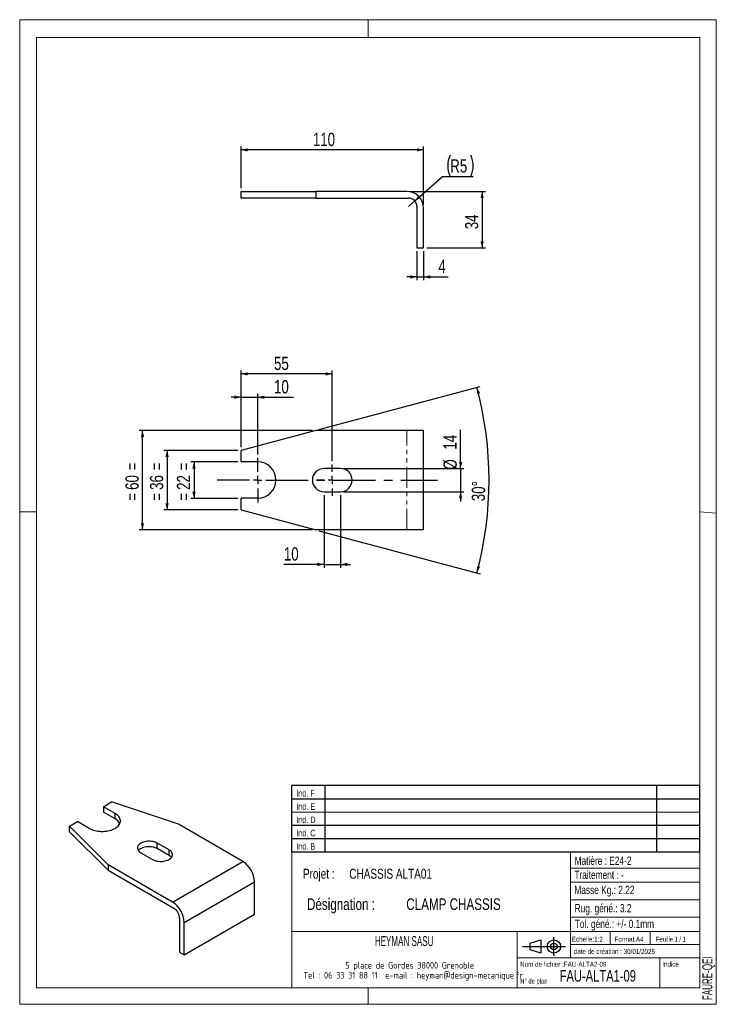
# Model space of a CAD drawing. Header units: millimetres. Extents: x 0 to 210, y 0 to 297.
import ezdxf

# ---------------------------------------------------------------- set-up
doc = ezdxf.new("R2010")
doc.units = ezdxf.units.MM
doc.linetypes.add('CENTERX2', pattern=[20.32, 12.7, -2.54, 2.54, -2.54])
doc.linetypes.add('PHANTOM', pattern=[12.7, 6.35, -1.27, 1.27, -1.27, 1.27, -1.27])
for name, color, linetype in [('COTES', 1, 'Continuous'), ('NOTES', 6, 'Continuous'), ('TRAIT-MIXTES', 3, 'CENTERX2')]:
    doc.layers.add(name, color=color, linetype=linetype)
doc.layers.add('TRAIT-FORT', color=4, linetype='Continuous', lineweight=25)
doc.styles.add('SLDTEXTSTYLE0', font='TXT', dxfattribs={"width": 0.75})
doc.styles.add('SLDTEXTSTYLE1', font='TXT', dxfattribs={"width": 0.605})
doc.styles.add('SLDTEXTSTYLE2', font='TXT', dxfattribs={"width": 0.692308})
doc.styles.add('SLDTEXTSTYLE3', font='TXT', dxfattribs={"width": 0.7})
doc.styles.add('SLDTEXTSTYLE4', font='TXT', dxfattribs={"width": 0.719016})
doc.styles.add('SLDTEXTSTYLE5', font='ISOCP3', dxfattribs={"width": 0.96})
doc.dimstyles.new('SLDDIMSTYLE0', dxfattribs={"dimtxt": 4, "dimasz": 2, "dimexe": 0, "dimexo": 0.0625, "dimgap": 1, "dimtad": 1, "dimdec": 1, "dimlfac": 2, "dimrnd": 1e-09, "dimzin": 12, "dimdsep": 46, "dimtxsty": 'SLDTEXTSTYLE0', "dimsah": 1, "dimcen": 0.09, "dimadec": 0, "dimazin": 3, "dimtfac": 1, "dimtdec": 1, "dimtmove": 0, "dimatfit": 0, "dimfxl": 1, "dimfrac": 2, "dimtolj": 1, "dimtzin": 12, "dimarcsym": 0})
doc.dimstyles.new('SLDDIMSTYLE1', dxfattribs={"dimtxt": 4, "dimasz": 2, "dimexe": 0, "dimexo": 0.0625, "dimgap": 1, "dimtad": 0, "dimtih": 1, "dimtoh": 1, "dimdec": 1, "dimlfac": 2, "dimrnd": 1e-09, "dimzin": 12, "dimdsep": 46, "dimtxsty": 'SLDTEXTSTYLE0', "dimsah": 1, "dimcen": 0, "dimadec": 0, "dimazin": 3, "dimtfac": 1, "dimtdec": 1, "dimtofl": 0, "dimtmove": 0, "dimatfit": 3, "dimfxl": 1, "dimfrac": 2, "dimtolj": 1, "dimtzin": 12, "dimarcsym": 0})
doc.dimstyles.new('SLDDIMSTYLE2', dxfattribs={"dimtxt": 4, "dimasz": 2, "dimexe": 0, "dimexo": 0.0625, "dimgap": 1, "dimtad": 1, "dimdec": 1, "dimlfac": 2, "dimrnd": 1e-09, "dimzin": 12, "dimdsep": 46, "dimtxsty": 'SLDTEXTSTYLE0', "dimsah": 1, "dimcen": 0.09, "dimadec": 0, "dimazin": 3, "dimtfac": 1, "dimtdec": 1, "dimtofl": 0, "dimtmove": 0, "dimatfit": 3, "dimfxl": 1, "dimfrac": 2, "dimtolj": 1, "dimtzin": 12, "dimarcsym": 0})
doc.dimstyles.new('SLDDIMSTYLE3', dxfattribs={"dimtxt": 4, "dimasz": 2, "dimexe": 0, "dimexo": 0.0625, "dimgap": 1, "dimtad": 1, "dimdec": 0, "dimlfac": 2, "dimrnd": 1e-09, "dimzin": 12, "dimdsep": 46, "dimtxsty": 'SLDTEXTSTYLE0', "dimsah": 1, "dimcen": 0.09, "dimadec": 0, "dimazin": 3, "dimtfac": 1, "dimtdec": 0, "dimtofl": 0, "dimtmove": 0, "dimatfit": 3, "dimfxl": 1, "dimfrac": 2, "dimtolj": 1, "dimtzin": 12, "dimarcsym": 0})
doc.dimstyles.new('SLDDIMSTYLE4', dxfattribs={"dimtxt": 4, "dimasz": 2, "dimexe": 0, "dimexo": 0.0625, "dimgap": 1, "dimtad": 1, "dimdec": 4, "dimlfac": 2, "dimzin": 12, "dimdsep": 46, "dimtxsty": 'SLDTEXTSTYLE0', "dimsah": 1, "dimcen": 0.09, "dimazin": 3, "dimtfac": 1, "dimtofl": 0, "dimtmove": 0, "dimatfit": 3, "dimfxl": 1, "dimfrac": 2, "dimtolj": 1, "dimtzin": 12, "dimarcsym": 0})

# ---------------------------------------------------------------- blocks, each defined once
blk = doc.blocks.new('TAB MODIFS')
for p, q in [((123, 20), (0, 20)), ((0, 0), (0, 20)), ((10, 20), (10, 0)), ((110, 20), (110, 0)), ((123, 0), (123, 20)), ((0, 16), (123, 16)), ((0, 8), (123, 8)), ((0, 4), (123, 4)), ((0, 0), (123, 0))]:
    blk.add_line(p, q)
at = {"color": 7, "linetype": 'Continuous', "lineweight": 18}
blk.add_line((0, 12), (123, 12), dxfattribs=at)
at = {"color": 7}
for tag in ['AUTOATTR0', 'AUTOATTR1', 'AUTOATTR2', 'AUTOATTR3', 'AUTOATTR4', 'AUTOATTR5', 'AUTOATTR6', 'AUTOATTR7', 'AUTOATTR8', 'AUTOATTR9']:
    blk.add_attdef(tag, (0, 0), '', height=1, dxfattribs=at)
at = {"layer": 'NOTES', "color": 211, "char_height": 2, "attachment_point": 1, "style": 'SLDTEXTSTYLE0'}
for s, insert in [('Ind. F', (1.36, 18.66)), ('Ind. E', (1.36, 14.66)), ('Ind. D', (1.36, 10.66)), ('Ind. C', (1.36, 6.66)), ('Ind. B', (1.36, 2.66))]:
    blk.add_mtext(s, dxfattribs=dict(at, insert=insert))
blk = doc.blocks.new('Bloc2')
for p, q in [((2.32, 3.8), (5.55, 4.8)), ((2.32, 1.8), (2.32, 3.8)), ((5.55, 4.8), (5.55, 0.8)), ((9.48, 0), (9.48, 5.6)), ((0, 2.8), (12.98, 2.8)), ((5.55, 0.8), (2.32, 1.8))]:
    blk.add_line(p, q)
for radius in [2, 1]:
    blk.add_circle((9.48, 2.8), radius)
blk = doc.blocks.new('SW_NOTE_0')
at = {"layer": 'NOTES', "color": 0, "char_height": 3.5, "attachment_point": 1, "style": 'SLDTEXTSTYLE0'}
for s, insert in [('Désignation :', (0, 4.51)), ('CLAMP CHASSIS', (29.93, 4.51))]:
    blk.add_mtext(s, dxfattribs=dict(at, insert=insert))
blk = doc.blocks.new('SW_NOTE_1')
at = {"layer": 'NOTES', "color": 0, "char_height": 3, "attachment_point": 1, "style": 'SLDTEXTSTYLE0'}
for s, insert in [('Projet :', (0, 3.87)), ('CHASSIS ALTA01', (13.98, 3.87))]:
    blk.add_mtext(s, dxfattribs=dict(at, insert=insert))
blk = doc.blocks.new('SW_NOTE_2')
at = {"layer": 'NOTES', "color": 0, "char_height": 2, "attachment_point": 2, "style": 'SLDTEXTSTYLE5'}
for s, insert in [('5 place de Gordes 38000 Grenoble', (20.94, 2.58)), ('Tel : 06 33 31 88 11  e-mail : heyman@design-mecanique.fr', (22, -0.42))]:
    blk.add_mtext(s, dxfattribs=dict(at, insert=insert))
blk = doc.blocks.new('_D')
at = {"layer": 'COTES', "color": 1, "transparency": 16777216}
for p, q in [((119.73, 227.18), (119.73, 218.41)), ((121.73, 227.18), (121.73, 218.41)), ((119.73, 219.41), (116.73, 219.41)), ((119.73, 219.41), (121.73, 219.41)), ((121.73, 219.41), (129.15, 219.41))]:
    blk.add_line(p, q, dxfattribs=at)
for points in [[(119.73, 219.41), (117.73, 219.91), (117.73, 218.91)], [(121.73, 219.41), (123.73, 218.91), (123.73, 219.91)]]:
    blk.add_solid(points, dxfattribs=at)
at = {"layer": 'COTES', "color": 1, "transparency": 16777216, "insert": (126.19, 224.57), "char_height": 4, "attachment_point": 1, "style": 'SLDTEXTSTYLE0'}
blk.add_mtext('4', dxfattribs=at)
blk = doc.blocks.new('_D_1')
at = {"layer": 'COTES', "color": 1, "transparency": 16777216}
for p, q in [((119.1, 242.34), (127.42, 249.74)), ((127.42, 249.74), (136.7, 249.74)), ((117.23, 240.68), (119.1, 242.34))]:
    blk.add_line(p, q, dxfattribs=at)
for centre, start, end in [((136.11, 252.91), 153.4349, 206.5651), ((129.6, 252.91), 333.4349, 26.5651)]:
    blk.add_arc(centre, 7.1, start, end, dxfattribs=at)
blk.add_solid([(119.1, 242.34), (120.92, 243.29), (120.26, 244.04)], dxfattribs=at)
at = {"layer": 'COTES', "color": 1, "transparency": 16777216, "insert": (129.76, 254.89), "char_height": 4, "attachment_point": 1, "style": 'SLDTEXTSTYLE0'}
blk.add_mtext('R5', dxfattribs=at)
blk = doc.blocks.new('_D_2')
at = {"layer": 'COTES', "color": 1, "transparency": 16777216}
for p, q in [((66.73, 246.18), (66.73, 258.73)), ((121.73, 241.18), (121.73, 258.73)), ((121.73, 257.73), (66.73, 257.73))]:
    blk.add_line(p, q, dxfattribs=at)
for points in [[(66.73, 257.73), (68.73, 257.23), (68.73, 258.23)], [(121.73, 257.73), (119.73, 258.23), (119.73, 257.23)]]:
    blk.add_solid(points, dxfattribs=at)
at = {"layer": 'COTES', "color": 1, "transparency": 16777216, "insert": (88.35, 262.89), "char_height": 4, "attachment_point": 1, "style": 'SLDTEXTSTYLE0'}
blk.add_mtext('110', dxfattribs=at)
blk = doc.blocks.new('_D_3')
at = {"layer": 'COTES', "color": 1, "transparency": 16777216}
for p, q in [((117.73, 245.18), (140.39, 245.18)), ((139.39, 245.18), (139.39, 228.18)), ((122.73, 228.18), (140.39, 228.18))]:
    blk.add_line(p, q, dxfattribs=at)
for points in [[(139.39, 245.18), (138.89, 243.18), (139.89, 243.18)], [(139.39, 228.18), (139.89, 230.18), (138.89, 230.18)]]:
    blk.add_solid(points, dxfattribs=at)
at = {"layer": 'COTES', "color": 1, "transparency": 16777216, "insert": (134.23, 233.79), "char_height": 4, "attachment_point": 1, "rotation": 90, "style": 'SLDTEXTSTYLE0'}
blk.add_mtext('34', dxfattribs=at)
blk = doc.blocks.new('_D_4')
at = {"layer": 'COTES', "color": 1, "transparency": 16777216}
for p, q in [((88.23, 173.12), (36, 173.12)), ((37, 143.12), (37, 173.12)), ((88.23, 143.12), (36, 143.12))]:
    blk.add_line(p, q, dxfattribs=at)
for points in [[(37, 173.12), (36.5, 171.12), (37.5, 171.12)], [(37, 143.12), (37.5, 145.12), (36.5, 145.12)]]:
    blk.add_solid(points, dxfattribs=at)
at = {"layer": 'COTES', "color": 1, "transparency": 16777216, "char_height": 4, "attachment_point": 1, "rotation": 90, "style": 'SLDTEXTSTYLE0'}
for s, insert in [('=', (31.85, 161.08)), ('60', (31.85, 155.17)), ('=', (31.85, 151.93))]:
    blk.add_mtext(s, dxfattribs=dict(at, insert=insert))
blk = doc.blocks.new('_D_5')
at = {"layer": 'COTES', "color": 1, "transparency": 16777216}
for p, q in [((132.9, 161.62), (132.9, 173.24)), ((97.73, 161.62), (133.9, 161.62)), ((132.9, 161.62), (132.9, 154.62)), ((97.73, 154.62), (133.9, 154.62)), ((132.9, 154.62), (132.9, 151.62))]:
    blk.add_line(p, q, dxfattribs=at)
for points in [[(132.9, 161.62), (133.4, 163.62), (132.4, 163.62)], [(132.9, 154.62), (132.4, 152.62), (133.4, 152.62)]]:
    blk.add_solid(points, dxfattribs=at)
at = {"layer": 'COTES', "color": 1, "transparency": 16777216, "char_height": 4, "attachment_point": 1, "rotation": 90, "style": 'SLDTEXTSTYLE0'}
for s, insert in [('14', (127.68, 167.33)), ('%%c', (127.74, 161.3))]:
    blk.add_mtext(s, dxfattribs=dict(at, insert=insert))
blk = doc.blocks.new('_D_6')
at = {"layer": 'COTES', "color": 1, "transparency": 16777216}
for p, q in [((65.73, 163.62), (51.53, 163.62)), ((52.53, 163.62), (52.53, 152.62)), ((65.73, 152.62), (51.53, 152.62))]:
    blk.add_line(p, q, dxfattribs=at)
for points in [[(52.53, 163.62), (52.03, 161.62), (53.03, 161.62)], [(52.53, 152.62), (53.03, 154.62), (52.03, 154.62)]]:
    blk.add_solid(points, dxfattribs=at)
at = {"layer": 'COTES', "color": 1, "transparency": 16777216, "char_height": 4, "attachment_point": 1, "rotation": 90, "style": 'SLDTEXTSTYLE0'}
for s, insert in [('=', (47.37, 161.08)), ('22', (47.37, 155.17)), ('=', (47.37, 151.93))]:
    blk.add_mtext(s, dxfattribs=dict(at, insert=insert))
blk = doc.blocks.new('_D_7')
at = {"layer": 'COTES', "color": 1, "transparency": 16777216}
for p, q in [((66.73, 183.12), (63.73, 183.12)), ((66.73, 168.09), (66.73, 184.12)), ((66.73, 183.12), (71.73, 183.12)), ((71.73, 165.87), (71.73, 184.12)), ((71.73, 183.12), (82.56, 183.12))]:
    blk.add_line(p, q, dxfattribs=at)
for points in [[(66.73, 183.12), (64.73, 183.62), (64.73, 182.62)], [(71.73, 183.12), (73.73, 182.62), (73.73, 183.62)]]:
    blk.add_solid(points, dxfattribs=at)
at = {"layer": 'COTES', "color": 1, "transparency": 16777216, "insert": (76.65, 188.28), "char_height": 4, "attachment_point": 1, "style": 'SLDTEXTSTYLE0'}
blk.add_mtext('10', dxfattribs=at)
blk = doc.blocks.new('_D_8')
at = {"layer": 'COTES', "color": 1, "transparency": 16777216}
for p, q in [((66.73, 168.09), (66.73, 191.16)), ((94.23, 190.16), (66.73, 190.16)), ((94.23, 163.87), (94.23, 191.16))]:
    blk.add_line(p, q, dxfattribs=at)
for points in [[(66.73, 190.16), (68.73, 189.66), (68.73, 190.66)], [(94.23, 190.16), (92.23, 190.66), (92.23, 189.66)]]:
    blk.add_solid(points, dxfattribs=at)
at = {"layer": 'COTES', "color": 1, "transparency": 16777216, "insert": (76.65, 195.32), "char_height": 4, "attachment_point": 1, "style": 'SLDTEXTSTYLE0'}
blk.add_mtext('55', dxfattribs=at)
blk = doc.blocks.new('_D_9')
at = {"layer": 'COTES', "color": 1, "transparency": 16777216}
for p, q in [((91.73, 153.62), (91.73, 131.69)), ((96.73, 153.62), (96.73, 131.69)), ((91.73, 132.69), (79.61, 132.69)), ((91.73, 132.69), (96.73, 132.69)), ((96.73, 132.69), (99.73, 132.69))]:
    blk.add_line(p, q, dxfattribs=at)
for points in [[(91.73, 132.69), (89.73, 133.19), (89.73, 132.19)], [(96.73, 132.69), (98.73, 132.19), (98.73, 133.19)]]:
    blk.add_solid(points, dxfattribs=at)
at = {"layer": 'COTES', "color": 1, "transparency": 16777216, "insert": (79.61, 137.85), "char_height": 4, "attachment_point": 1, "style": 'SLDTEXTSTYLE0'}
blk.add_mtext('10', dxfattribs=at)
blk = doc.blocks.new('_D_10')
at = {"layer": 'COTES', "color": 1, "transparency": 16777216}
for p, q in [((65.73, 167.09), (43.41, 167.09)), ((44.41, 167.09), (44.41, 149.15)), ((65.73, 149.15), (43.41, 149.15))]:
    blk.add_line(p, q, dxfattribs=at)
for points in [[(44.41, 167.09), (43.91, 165.09), (44.91, 165.09)], [(44.41, 149.15), (44.91, 151.15), (43.91, 151.15)]]:
    blk.add_solid(points, dxfattribs=at)
at = {"layer": 'COTES', "color": 1, "transparency": 16777216, "char_height": 4, "attachment_point": 1, "rotation": 90, "style": 'SLDTEXTSTYLE0'}
for s, insert in [('=', (39.25, 161.08)), ('36', (39.25, 155.17)), ('=', (39.25, 151.93))]:
    blk.add_mtext(s, dxfattribs=dict(at, insert=insert))
blk = doc.blocks.new('_D_11')
at = {"layer": 'COTES', "color": 1, "transparency": 16777216}
for p, q in [((90.19, 173.38), (138.77, 186.4)), ((90.19, 142.86), (138.77, 129.85))]:
    blk.add_line(p, q, dxfattribs=at)
blk.add_arc((33.25, 158.12), 108.24, 345, 15, dxfattribs=at)
for points in [[(137.8, 186.14), (137.82, 184.08), (138.78, 184.33)], [(137.8, 130.11), (138.78, 131.92), (137.82, 132.17)]]:
    blk.add_solid(points, dxfattribs=at)
at = {"layer": 'COTES', "color": 1, "transparency": 16777216, "insert": (136.22, 151.8), "char_height": 4, "attachment_point": 1, "rotation": 88.7196, "style": 'SLDTEXTSTYLE0'}
blk.add_mtext('30°', dxfattribs=at)
blk = doc.blocks.new('SW_CENTERMARKSYMBOL_0')
at = {"layer": 'TRAIT-MIXTES', "color": 0}
for p, q in [((0, 2.5), (0, 6.75)), ((-2.5, 0), (-12.22, 0)), ((0, 0), (-1.25, 0)), ((0, 0), (0, 1.25)), ((0, 0), (0, -1.25)), ((0, 0), (1.25, 0)), ((2.5, 0), (54.19, 0)), ((0, -2.5), (0, -6.75))]:
    blk.add_line(p, q, dxfattribs=at)
blk = doc.blocks.new('SW_CENTERMARKSYMBOL_1')
at = {"layer": 'TRAIT-MIXTES', "color": 0}
for p, q in [((0, 2.5), (0, 4.75)), ((-2.5, 0), (-4.75, 0)), ((0, 0), (-1.25, 0)), ((0, 0), (0, 1.25)), ((0, 0), (1.25, 0)), ((0, 0), (0, -1.25)), ((2.5, 0), (4.75, 0)), ((0, -2.5), (0, -4.75))]:
    blk.add_line(p, q, dxfattribs=at)

msp = doc.modelspace()

# ---------------------------------------------------------------- linework, layer by layer
at = {"color": 7, "linetype": 'Continuous', "lineweight": 18}
for p, q in [((-0.017078, 297.000013), (209.982922, 297.000013)), ((-0.017078, 297.000013), (-0.017078, 0.000013)), ((104.982922, 297.000013), (104.982922, 291.626821)), ((209.982922, 297.000013), (209.982922, 0.000013)), ((5.000009, 291.626821), (205.000022, 291.626821)), ((5.000009, 291.626821), (5.000009, 148.509076)), ((205.000022, 291.626821), (204.999893, 5.000066)), ((-0.017078, 148.509076), (5.000009, 148.509076)), ((5.000009, 148.509076), (5.000009, 5.000066)), ((204.999957, 148.518434), (209.982922, 148.105395)), ((5.000009, 67.692249), (5.000009, 5.000066)), ((81.999893, 46.000066), (81.999893, 5.000066)), ((204.999893, 46.000066), (81.999893, 46.000066)), ((165.999893, 46.000066), (165.999893, 14.000066)), ((204.999893, 46.000066), (204.999893, 5.000066)), ((165.999893, 41.114104), (204.999893, 41.114104)), ((165.999893, 36.798065), (204.999893, 36.798065)), ((165.999893, 31.553049), (204.999905, 31.553049)), ((165.999893, 26.264873), (204.999893, 26.264873)), ((81.999893, 22.000066), (204.999893, 22.000066)), ((149.999893, 22.000066), (149.999893, 5.000066)), ((177.999893, 22.000066), (177.999893, 18.000066)), ((189.999893, 22.000066), (189.999893, 18.000066)), ((165.999893, 18.000066), (204.999893, 18.000066)), ((149.999893, 14.000066), (204.999893, 14.000066)), ((192.999893, 14.000066), (192.999893, 5.000066)), ((5.000009, 5.000066), (204.999893, 5.000066)), ((81.999893, 5.000066), (204.999893, 5.000066)), ((104.982922, 0.000013), (104.982922, 5.000066)), ((-0.017078, 0.000013), (209.982922, 0.000013))]:
    msp.add_line(p, q, dxfattribs=at)
at = {"color": 8, "linetype": 'PHANTOM', "lineweight": 18}
msp.add_line((116.726373, 143.12254), (116.726373, 173.12254), dxfattribs=at)
at = {"layer": 'TRAIT-FORT', "color": 4, "linetype": 'Continuous', "lineweight": 25}
for p, q in [((66.726373, 243.177412), (66.726373, 245.177412)), ((66.726373, 245.177412), (89.226373, 245.177412)), ((89.226373, 245.177412), (89.226373, 243.177412)), ((116.726373, 245.177412), (89.226373, 245.177412)), ((89.226373, 243.177412), (66.726373, 243.177412)), ((89.226373, 243.177412), (117.226373, 243.177412)), ((119.726373, 240.677412), (119.726373, 228.177412)), ((121.726373, 228.177412), (121.726373, 240.177412)), ((119.726373, 228.177412), (121.726373, 228.177412)), ((89.226373, 173.12254), (66.726373, 167.093683)), ((116.726373, 173.12254), (89.226373, 173.12254)), ((121.726373, 173.12254), (116.726373, 173.12254)), ((121.726373, 143.12254), (121.726373, 173.12254)), ((66.726373, 163.62254), (66.726373, 167.093683)), ((71.726373, 163.62254), (66.726373, 163.62254)), ((96.726373, 161.62254), (91.726373, 161.62254)), ((91.726373, 154.62254), (96.726373, 154.62254)), ((66.726373, 149.151397), (66.726373, 152.62254)), ((71.726373, 152.62254), (66.726373, 152.62254)), ((66.726373, 149.151397), (89.226373, 143.12254)), ((116.726373, 143.12254), (89.226373, 143.12254)), ((121.726373, 143.12254), (116.726373, 143.12254)), ((25.198188, 59.611863), (27.652657, 61.028798)), ((28.733722, 57.570843), (25.198188, 59.611863)), ((25.198188, 59.611863), (25.198188, 57.978782)), ((47.825605, 54.305211), (27.652657, 61.028798)), ((28.733722, 55.937761), (25.198188, 57.978782)), ((28.733722, 55.937761), (28.733722, 57.570843)), ((14.965544, 53.704684), (17.420013, 55.121619)), ((14.965544, 53.704684), (26.612401, 42.059089)), ((14.965544, 52.071602), (14.965544, 53.704684)), ((20.955547, 53.080598), (17.420013, 55.121619)), ((67.271041, 43.079599), (47.825605, 54.305211)), ((26.612401, 40.426007), (14.965544, 52.071602)), ((44.997178, 46.549334), (41.461644, 48.590354)), ((41.461644, 46.957272), (41.461644, 48.590354)), ((36.511896, 45.732925), (40.04743, 43.691905)), ((44.997178, 44.916252), (41.461644, 46.957272)), ((44.997178, 44.916252), (44.997178, 46.549334)), ((26.612401, 42.059089), (26.612401, 40.426007)), ((46.057838, 30.833477), (26.612401, 42.059089)), ((46.057838, 30.833477), (67.271041, 43.079599)), ((26.612401, 40.426007), (46.411391, 28.996294)), ((49.593372, 24.709753), (70.806575, 36.955875)), ((70.806575, 27.157385), (70.806575, 36.955875)), ((49.593372, 14.911263), (70.806575, 27.157385)), ((48.179158, 25.934432), (48.179158, 15.727671)), ((49.593372, 14.911263), (49.593372, 24.709753)), ((48.179158, 15.727671), (49.593372, 14.911263))]:
    msp.add_line(p, q, dxfattribs=at)
at = {"layer": 'TRAIT-FORT', "color": 4, "linetype": 'Continuous', "lineweight": 25, "flags": 128}
for points in [[(20.955547, 53.080598), (21.330977, 52.883022), (21.736384, 52.706286), (22.16831, 52.551898), (22.623069, 52.421175), (23.096782, 52.315233), (23.585406, 52.234975), (24.084775, 52.181086), (24.590625, 52.154026), (25.098644, 52.154026), (25.604494, 52.181086), (26.103863, 52.234975), (26.592487, 52.315233), (27.0662, 52.421175), (27.520959, 52.551898), (27.952885, 52.706286), (28.358292, 52.883022), (28.733722, 53.080598), (29.075971, 53.297329), (29.382121, 53.531366), (29.649558, 53.780711), (29.876001, 54.043238), (30.059518, 54.316707), (30.198544, 54.598784), (30.291892, 54.887063), (30.338766, 55.179084), (30.338766, 55.472357), (30.291892, 55.764379), (30.198544, 56.052658), (30.059518, 56.334735), (29.876001, 56.608203), (29.649558, 56.87073), (29.382121, 57.120075), (29.075971, 57.354112), (28.733722, 57.570843)], [(41.461644, 48.590354), (41.157594, 48.746557), (40.824188, 48.881327), (40.465934, 48.992841), (40.087677, 49.079591), (39.694532, 49.140404), (39.291815, 49.174458), (38.884974, 49.181292), (38.479509, 49.160813), (38.080903, 49.113299), (37.694549, 49.039393), (37.325669, 48.940093), (36.979253, 48.816742), (36.659985, 48.671009), (36.372182, 48.504864), (36.119738, 48.320555), (35.906065, 48.120573), (35.734054, 47.907623), (35.60603, 47.684585), (35.523724, 47.454475), (35.488251, 47.220405), (35.500089, 46.985541), (35.559078, 46.753058), (35.664421, 46.5261), (35.814693, 46.307736), (36.007862, 46.100921), (36.241315, 45.908449), (36.511896, 45.732925)], [(41.461644, 46.957272), (41.157594, 47.113475), (40.824188, 47.248245), (40.465934, 47.359759), (40.087677, 47.446509), (39.694532, 47.507323), (39.291815, 47.541376), (38.884974, 47.54821), (38.479509, 47.527732), (38.080903, 47.480218), (37.694549, 47.406311), (37.325669, 47.307011), (36.979253, 47.18366), (36.659985, 47.037927), (36.372182, 46.871783), (36.119738, 46.687473), (35.906065, 46.487491), (35.78531, 46.345099)], [(40.04743, 43.691905), (40.35148, 43.535702), (40.684886, 43.400932), (41.04314, 43.289418), (41.421397, 43.202668), (41.814543, 43.141855), (42.217259, 43.107801), (42.624101, 43.100967), (43.029566, 43.121446), (43.428171, 43.168959), (43.814526, 43.242866), (44.183405, 43.342166), (44.529822, 43.465517), (44.84909, 43.61125), (45.136892, 43.777395), (45.389336, 43.961704), (45.603009, 44.161686), (45.77502, 44.374636), (45.903044, 44.597674), (45.98535, 44.827783), (46.020823, 45.061853), (46.008985, 45.296718), (45.949996, 45.529201), (45.844653, 45.756159), (45.694381, 45.974522), (45.501212, 46.181338), (45.267759, 46.373809), (44.997178, 46.549334)]]:
    msp.add_lwpolyline(points, dxfattribs=at)
at = {"layer": 'TRAIT-FORT', "color": 4, "linetype": 'Continuous', "lineweight": 25}
for centre, radius, start, end in [((116.726373, 240.177412), 5, 0, 90), ((117.226373, 240.677412), 2.5, 0, 90), ((71.726373, 158.12254), 5.5, 270, 90), ((91.726373, 158.12254), 3.5, 90, 270), ((96.726373, 158.12254), 3.5, 270, 90), ((27.186136, 52.967127), 3.349581, 27.41110978, 62.48222523), ((43.856895, 42.825575), 2.381422, 38.37814253, 61.39137053), ((63.130495, 36.60657), 7.684024, 2.60547849, 57.39452166), ((41.917291, 24.360449), 7.684024, 2.60547849, 57.39452166), ((44.355969, 25.768353), 3.826795, 2.48734572, 57.51265443)]:
    msp.add_arc(centre, radius, start, end, dxfattribs=at)

# ---------------------------------------------------------------- block references
for name, p in [('TAB MODIFS', (81.993451, 45.989929)), ('Bloc2', (151.559804, 14.634363))]:
    msp.add_blockref(name, p)
at = {"layer": 'NOTES', "color": 211}
for name, p in [('SW_NOTE_1', (85.367131, 37.009079)), ('SW_NOTE_0', (86.592304, 27.444975)), ('SW_NOTE_2', (96.625417, 10.191407))]:
    msp.add_blockref(name, p, dxfattribs=at)
at = {"layer": 'TRAIT-MIXTES', "color": 3}
for name, p in [('SW_CENTERMARKSYMBOL_0', (71.726373, 158.12254)), ('SW_CENTERMARKSYMBOL_1', (94.226373, 158.12254))]:
    msp.add_blockref(name, p, dxfattribs=at)

# ---------------------------------------------------------------- texts
at = {"layer": 'NOTES', "color": 211}
for s, insert, char_height, attachment_point, style in [('Matière : E24-2', (167.266376, 44.555171), 2.5, 1, 'SLDTEXTSTYLE0'), ('Traitement : -', (167.195402, 40.317833), 2.5, 1, 'SLDTEXTSTYLE0'), ('Masse Kg.: 2.22', (167.195402, 35.750013), 2.5, 1, 'SLDTEXTSTYLE0'), ('Rug. géné.: 3.2', (167.284627, 30.235623), 2.5, 1, 'SLDTEXTSTYLE0'), ('Tol. géné.: +/- 0.1mm', (167.323482, 25.499398), 2.5, 1, 'SLDTEXTSTYLE0'), ('HEYMAN SASU', (115.878803, 20.570077), 3, 2, 'SLDTEXTSTYLE1'), ('Echelle:1:2', (166.453347, 20.404816), 1.5, 1, 'SLDTEXTSTYLE0'), ('Format:A4', (179.289171, 20.380224), 1.5, 1, 'SLDTEXTSTYLE0'), ('Feuille 1 / 1', (191.806272, 20.38405), 1.5, 1, 'SLDTEXTSTYLE2'), ('date de création : 30/01/2025', (167.00885, 16.694817), 1.5, 1, 'SLDTEXTSTYLE0'), ('Nom de fichier :FAU-ALTA2-09', (150.852288, 12.815432), 1.5, 1, 'SLDTEXTSTYLE0'), ('Indice', (193.69258, 12.860228), 1.5, 1, 'SLDTEXTSTYLE0'), ('FAU-ALTA1-09', (162.755947, 10.329535), 3.5, 1, 'SLDTEXTSTYLE4'), ('N° de plan', (150.878015, 7.765092), 1.5, 1, 'SLDTEXTSTYLE3')]:
    msp.add_mtext(s, dxfattribs=dict(at, insert=insert, char_height=char_height, attachment_point=attachment_point, style=style))
at = {"layer": 'NOTES', "color": 211, "insert": (205.79594, 1.256425), "char_height": 3, "attachment_point": 1, "rotation": 90, "style": 'SLDTEXTSTYLE1'}
msp.add_mtext('FAURE-QEI', dxfattribs=at)

# ---------------------------------------------------------------- dimensions: what is measured, and where the dimension line sits
at = {"layer": 'COTES', "color": 1}
for base, p1, p2, dimstyle, picture, middle in [((66.726373, 257.7346), (121.726373, 240.177412), (66.726373, 245.177412), 'SLDDIMSTYLE2', '_D_2', (92.782904, 257.7346)), ((66.726373, 190.160122), (94.226373, 162.87254), (66.726373, 167.093683), 'SLDDIMSTYLE2', '_D_8', (79.603949, 190.160122)), ((71.726373, 183.12254), (66.726373, 167.093683), (71.726373, 164.87254), 'SLDDIMSTYLE0', '_D_7', (79.603949, 183.12254))]:
    dim = msp.add_linear_dim(base=base, p1=p1, p2=p2, dimstyle=dimstyle, dxfattribs=at)
    dim.commit()
    dim.dimension.update_dxf_attribs({"geometry": picture, "text_midpoint": middle, "dimtype": 160})
dim = msp.add_radius_dim(center=(117.226373, 240.677412), mpoint=(119.095078, 242.338116), text='(<>)', dimstyle='SLDDIMSTYLE1', dxfattribs=at)
dim.commit()
dim.dimension.update_dxf_attribs({"geometry": '_D_1', "text_midpoint": (132.853199, 253.316738), "dimtype": 164})
for base, p1, p2, angle, dimstyle, picture, middle in [((139.387987, 228.177412), (116.726373, 245.177412), (121.726373, 228.177412), 90, 'SLDDIMSTYLE2', '_D_3', (139.387987, 236.747131)), ((121.726373, 219.413407), (119.726373, 228.177412), (121.726373, 228.177412), 0, 'SLDDIMSTYLE0', '_D', (127.671133, 219.413407)), ((96.726373, 132.69401), (91.726373, 154.62254), (96.726373, 154.62254), 0, 'SLDDIMSTYLE0', '_D_9', (82.569575, 132.69401))]:
    dim = msp.add_linear_dim(base=base, p1=p1, p2=p2, angle=angle, dimstyle=dimstyle, dxfattribs=at)
    dim.commit()
    dim.dimension.update_dxf_attribs({"geometry": picture, "text_midpoint": middle, "dimtype": 160})
dim = msp.add_angular_dim_2l(base=(141.488472, 158.12254), line1=((66.726373, 149.151397), (89.226373, 143.12254)), line2=((89.226373, 173.12254), (66.726373, 167.093683)), dimstyle='SLDDIMSTYLE4', dxfattribs=at)
dim.commit()
dim.dimension.update_dxf_attribs({"geometry": '_D_11', "text_midpoint": (141.461446, 155.703847), "dimtype": 162})
for base, p1, p2, text, dimstyle, picture, middle in [((37.003135, 173.12254), (89.226373, 143.12254), (89.226373, 173.12254), '=<>=', 'SLDDIMSTYLE2', '_D_4', (37.003135, 158.12254)), ((132.897761, 154.62254), (96.726373, 161.62254), (96.726373, 154.62254), '%%c<>', 'SLDDIMSTYLE0', '_D_5', (132.897761, 167.270621)), ((44.407418, 149.151397), (66.726373, 167.093683), (66.726373, 149.151397), '=<>=', 'SLDDIMSTYLE3', '_D_10', (44.407418, 158.12254)), ((52.526213, 152.62254), (66.726373, 163.62254), (66.726373, 152.62254), '=<>=', 'SLDDIMSTYLE2', '_D_6', (52.526213, 158.12254))]:
    dim = msp.add_linear_dim(base=base, p1=p1, p2=p2, angle=90, text=text, dimstyle=dimstyle, dxfattribs=at)
    dim.commit()
    dim.dimension.update_dxf_attribs({"geometry": picture, "text_midpoint": middle, "dimtype": 160})

doc.saveas('drawing.dxf')
